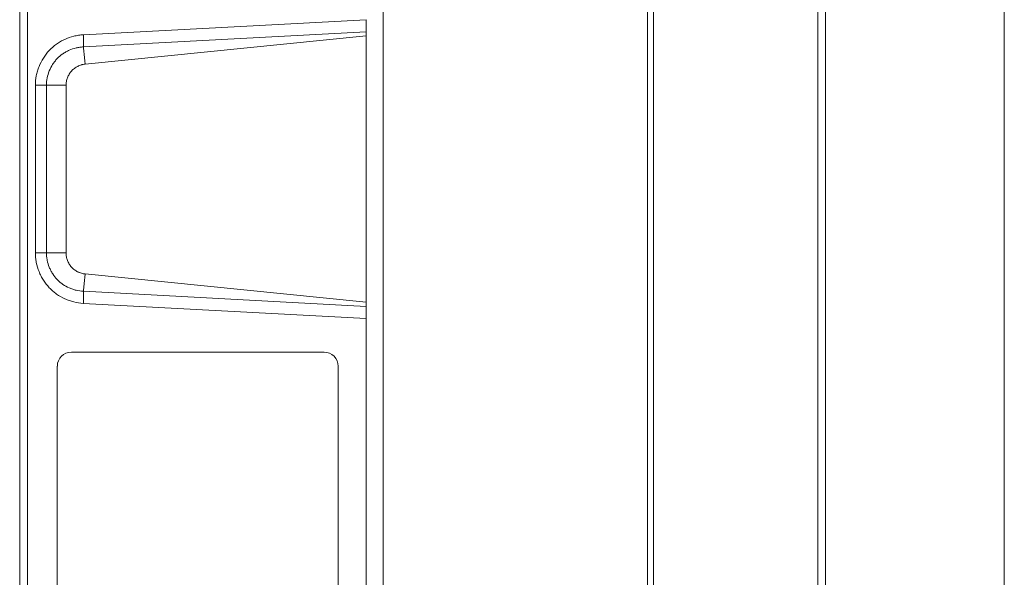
# Model space of a CAD drawing. Header units: millimetres. Extents: x 4 to 836, y 5 to 589.
# Tile 41 of 163: x 476 to 511, y 132 to 152. Entities that reach past the tile are written whole.
import ezdxf

# ---------------------------------------------------------------- set-up
doc = ezdxf.new("R2010")
doc.units = ezdxf.units.MM
doc.layers.add('1', color=7, linetype='Continuous', true_color=0xffffff)

msp = doc.modelspace()

# ---------------------------------------------------------------- linework, layer by layer
at = {"layer": '1', "color": 251, "linetype": 'Continuous', "lineweight": 18}
msp.add_line((510.845, 191.467), (510.845, 52.756), dxfattribs=at)
at = {"layer": '1', "color": 143, "linetype": 'Continuous', "lineweight": 18}
for p, q in [((488.795, 62.175), (488.795, 182.048)), ((475.895, 73.4), (475.895, 170.823)), ((504.495, 169.853), (504.495, 74.369)), ((488.195, 151.917), (488.195, 151.486)), ((478.219, 150.338), (488.195, 151.34)), ((488.195, 151.486), (488.195, 151.34)), ((488.195, 141.883), (488.195, 151.34)), ((477.542, 143.635), (477.542, 149.587)), ((476.453, 143.635), (476.845, 143.635)), ((488.195, 141.883), (478.219, 142.885)), ((488.195, 141.736), (488.195, 141.883)), ((488.195, 141.736), (488.195, 141.305))]:
    msp.add_line(p, q, dxfattribs=at)
at = {"layer": '1', "color": 143, "linetype": 'Continuous', "lineweight": 13}
for p, q in [((498.184, 67.945), (498.184, 176.278)), ((498.394, 176.274), (498.394, 67.948)), ((476.171, 170.823), (476.171, 73.4)), ((504.223, 74.369), (504.223, 169.853)), ((478.155, 151.382), (488.195, 151.917)), ((488.195, 151.486), (478.157, 150.951)), ((476.453, 143.635), (476.453, 149.588)), ((476.845, 149.587), (476.845, 143.635)), ((477.542, 149.587), (476.845, 149.587)), ((476.845, 143.635), (477.542, 143.635)), ((478.157, 142.271), (488.195, 141.736)), ((488.195, 141.305), (478.153, 141.841))]:
    msp.add_line(p, q, dxfattribs=at)
at = {"layer": '1', "color": 18, "linetype": 'Continuous', "lineweight": 18}
for p, q in [((486.7, 140.111), (477.73, 140.111)), ((477.231, 139.611), (477.231, 104.611)), ((487.198, 104.611), (487.198, 139.611))]:
    msp.add_line(p, q, dxfattribs=at)
at = {"layer": '1', "color": 143, "linetype": 'Continuous', "lineweight": 18}
msp.add_ellipse((476.412, 149.588), major_axis=(0.5, 0), ratio=0.000043, start_param=0.523603, end_param=1.489674, dxfattribs=at)
at = {"layer": '1', "color": 18, "linetype": 'Continuous', "lineweight": 18}
for centre, start_param, end_param in [((477.73, 139.611), 3.141593, 4.712389), ((486.7, 139.611), 1.570796, 3.141593)]:
    msp.add_ellipse(centre, major_axis=(0, -0.5), ratio=0.996711, start_param=start_param, end_param=end_param, dxfattribs=at)
at = {"layer": '1', "color": 143, "linetype": 'Continuous', "lineweight": 13}
for points, knots in [([(476.453, 149.588), (476.453, 149.702), (476.464, 149.815), (476.496, 149.981), (476.51, 150.036), (476.541, 150.145), (476.56, 150.199), (476.624, 150.359), (476.675, 150.46), (476.766, 150.603), (476.799, 150.65), (476.851, 150.717), (476.869, 150.739), (476.907, 150.783), (476.926, 150.804), (477.024, 150.908), (477.109, 150.982), (477.247, 151.08), (477.295, 151.111), (477.369, 151.154), (477.395, 151.168), (477.445, 151.194), (477.471, 151.206), (477.599, 151.265), (477.706, 151.303), (477.844, 151.337), (477.872, 151.344), (477.928, 151.355), (477.956, 151.36), (478.041, 151.373), (478.097, 151.379), (478.155, 151.382)], [0, 0, 0, 0, 0.125, 0.125, 0.1875, 0.1875, 0.25, 0.25, 0.375, 0.375, 0.4375, 0.4375, 0.46875, 0.46875, 0.5, 0.5, 0.625, 0.625, 0.6875, 0.6875, 0.71875, 0.71875, 0.75, 0.75, 0.875, 0.875, 0.90625, 0.90625, 0.9375, 0.9375, 1, 1, 1, 1]), ([(478.155, 151.382), (478.157, 151.339), (478.159, 151.296), (478.161, 151.212), (478.162, 151.171), (478.163, 151.096), (478.162, 151.061), (478.161, 151), (478.159, 150.973), (478.157, 150.951)], [0, 0, 0, 0, 0.25, 0.25, 0.5, 0.5, 0.75, 0.75, 1, 1, 1, 1]), ([(478.157, 150.951), (478.114, 150.949), (478.07, 150.945), (478.005, 150.936), (477.983, 150.933), (477.94, 150.925), (477.919, 150.92), (477.813, 150.895), (477.731, 150.867), (477.632, 150.823), (477.612, 150.814), (477.573, 150.794), (477.554, 150.784), (477.497, 150.752), (477.46, 150.728), (477.353, 150.654), (477.287, 150.598), (477.211, 150.519), (477.196, 150.503), (477.168, 150.47), (477.154, 150.453), (477.113, 150.401), (477.088, 150.366), (477.018, 150.256), (476.978, 150.179), (476.912, 150.015), (476.887, 149.932), (476.854, 149.762), (476.845, 149.676), (476.845, 149.587)], [0, 0, 0, 0, 0.0625, 0.0625, 0.09375, 0.09375, 0.125, 0.125, 0.25, 0.25, 0.28125, 0.28125, 0.3125, 0.3125, 0.375, 0.375, 0.5, 0.5, 0.53125, 0.53125, 0.5625, 0.5625, 0.625, 0.625, 0.75, 0.75, 0.875, 0.875, 1, 1, 1, 1]), ([(478.153, 141.841), (478.039, 141.847), (477.927, 141.865), (477.764, 141.905), (477.71, 141.921), (477.629, 141.95), (477.603, 141.96), (477.55, 141.981), (477.524, 141.992), (477.394, 142.052), (477.296, 142.108), (477.158, 142.206), (477.113, 142.241), (477.049, 142.297), (477.028, 142.316), (476.986, 142.356), (476.966, 142.376), (476.868, 142.479), (476.799, 142.569), (476.707, 142.712), (476.679, 142.761), (476.64, 142.838), (476.627, 142.864), (476.604, 142.916), (476.593, 142.942), (476.54, 143.074), (476.508, 143.182), (476.48, 143.322), (476.476, 143.35), (476.467, 143.407), (476.464, 143.435), (476.455, 143.521), (476.453, 143.578), (476.453, 143.635)], [0, 0, 0, 0, 0.125, 0.125, 0.1875, 0.1875, 0.21875, 0.21875, 0.25, 0.25, 0.375, 0.375, 0.4375, 0.4375, 0.46875, 0.46875, 0.5, 0.5, 0.625, 0.625, 0.6875, 0.6875, 0.71875, 0.71875, 0.75, 0.75, 0.875, 0.875, 0.90625, 0.90625, 0.9375, 0.9375, 1, 1, 1, 1]), ([(476.845, 143.635), (476.845, 143.591), (476.847, 143.547), (476.854, 143.482), (476.857, 143.46), (476.863, 143.416), (476.867, 143.395), (476.888, 143.287), (476.913, 143.204), (476.962, 143.083), (476.98, 143.043), (477.021, 142.965), (477.043, 142.927), (477.113, 142.818), (477.167, 142.749), (477.243, 142.671), (477.258, 142.655), (477.29, 142.625), (477.307, 142.611), (477.357, 142.568), (477.391, 142.542), (477.498, 142.468), (477.573, 142.426), (477.674, 142.381), (477.694, 142.373), (477.734, 142.357), (477.755, 142.35), (477.817, 142.329), (477.858, 142.317), (477.984, 142.287), (478.07, 142.275), (478.157, 142.272)], [0, 0, 0, 0, 0.0625, 0.0625, 0.09375, 0.09375, 0.125, 0.125, 0.25, 0.25, 0.3125, 0.3125, 0.375, 0.375, 0.5, 0.5, 0.53125, 0.53125, 0.5625, 0.5625, 0.625, 0.625, 0.75, 0.75, 0.78125, 0.78125, 0.8125, 0.8125, 0.875, 0.875, 1, 1, 1, 1]), ([(478.153, 141.841), (478.156, 141.884), (478.158, 141.927), (478.161, 142.011), (478.162, 142.052), (478.162, 142.127), (478.162, 142.161), (478.161, 142.223), (478.159, 142.25), (478.157, 142.272)], [0, 0, 0, 0, 0.25, 0.25, 0.5, 0.5, 0.75, 0.75, 1, 1, 1, 1])]:
    msp.add_open_spline(points, degree=3, knots=knots, dxfattribs=at)
for points in [[(478.219, 150.338), (478.157, 150.951)], [(478.219, 142.885), (478.157, 142.271)]]:
    msp.add_open_spline(points, degree=1, dxfattribs=at)
at = {"layer": '1', "color": 143, "linetype": 'Continuous', "lineweight": 18}
for points, knots in [([(477.542, 149.587), (477.542, 149.61), (477.543, 149.633), (477.547, 149.679), (477.55, 149.702), (477.563, 149.771), (477.575, 149.815), (477.6, 149.879), (477.609, 149.901), (477.63, 149.942), (477.641, 149.963), (477.665, 150.002), (477.678, 150.022), (477.705, 150.059), (477.72, 150.077), (477.767, 150.128), (477.8, 150.159), (477.855, 150.201), (477.874, 150.214), (477.914, 150.239), (477.934, 150.25), (477.996, 150.281), (478.039, 150.298), (478.094, 150.314), (478.105, 150.317), (478.128, 150.323), (478.139, 150.325), (478.173, 150.332), (478.196, 150.335), (478.219, 150.338)], [0, 0, 0, 0, 0.0625, 0.0625, 0.125, 0.125, 0.25, 0.25, 0.3125, 0.3125, 0.375, 0.375, 0.4375, 0.4375, 0.5, 0.5, 0.625, 0.625, 0.6875, 0.6875, 0.75, 0.75, 0.875, 0.875, 0.90625, 0.90625, 0.9375, 0.9375, 1, 1, 1, 1]), ([(478.219, 142.885), (478.173, 142.89), (478.128, 142.899), (478.061, 142.918), (478.04, 142.926), (478.007, 142.938), (477.997, 142.943), (477.976, 142.952), (477.965, 142.957), (477.913, 142.983), (477.874, 143.008), (477.819, 143.049), (477.801, 143.064), (477.767, 143.095), (477.751, 143.112), (477.704, 143.163), (477.677, 143.2), (477.641, 143.259), (477.63, 143.28), (477.61, 143.321), (477.6, 143.343), (477.576, 143.407), (477.563, 143.451), (477.55, 143.52), (477.547, 143.543), (477.543, 143.589), (477.542, 143.612), (477.542, 143.635)], [0, 0, 0, 0, 0.125, 0.125, 0.1875, 0.1875, 0.21875, 0.21875, 0.25, 0.25, 0.375, 0.375, 0.4375, 0.4375, 0.5, 0.5, 0.625, 0.625, 0.6875, 0.6875, 0.75, 0.75, 0.875, 0.875, 0.9375, 0.9375, 1, 1, 1, 1])]:
    msp.add_open_spline(points, degree=3, knots=knots, dxfattribs=at)
msp.add_open_spline([(488.195, 141.305), (488.195, 102.917)], degree=1, dxfattribs=at)

doc.saveas('drawing.dxf')
